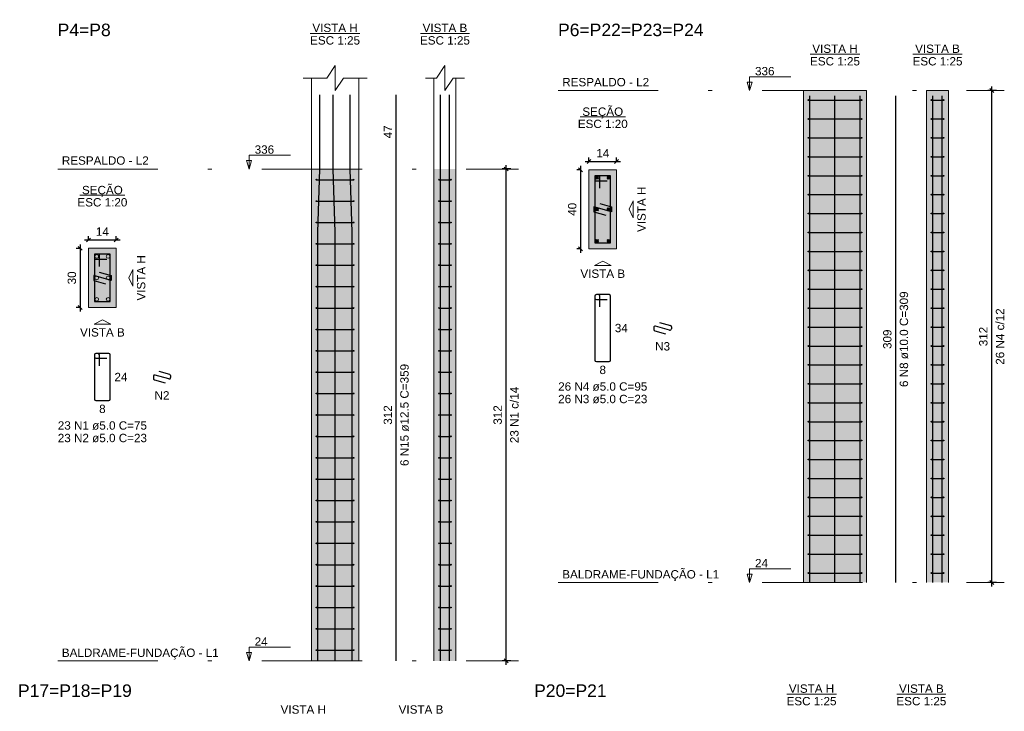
# Model space of a CAD drawing. Header units: millimetres. Extents: x 1434 to 2277, y -793 to -278.
# Tile 48 of 111: x 1543 to 1568, y -404 to -386. Entities that reach past the tile are written whole.
import ezdxf

# ---------------------------------------------------------------- set-up
doc = ezdxf.new("R2010")
doc.units = ezdxf.units.MM
doc.linetypes.add('DASHDOT', pattern=[25.4, 12.7, -6.35, 0, -6.35])
for name, color, linetype, lineweight in [('Descrição da armadura', 7, 'Continuous', 5), ('DT-Barras na forma', 1, 'Continuous', 30), ('DT-Barras no corte', 5, 'Continuous', 5), ('DT-Barras rebatidas', 1, 'Continuous', 30), ('DT-Cotas', 9, 'Continuous', 5), ('DT-Estribos na forma', 1, 'Continuous', 30), ('DT-Forma', 5, 'Continuous', 5), ('DT-Hachura seção pilares', 252, 'Continuous', 5), ('DT-Hachura vista pilares', 252, 'Continuous', 5), ('DT-Pontilhado', 9, 'DASHDOT', 5), ('DT-Textos', 7, 'Continuous', 5), ('DT-Título', 250, 'Continuous', 20), ('Textos armaduras', 7, 'Continuous', 5)]:
    doc.layers.add(name, color=color, linetype=linetype, lineweight=lineweight)
doc.styles.add('ARIAL', font='arial.ttf')
doc.styles.get("Standard").update_dxf_attribs({"font": 'arial.ttf'})
doc.dimstyles.new('UM_20.000000', dxfattribs={"dimtxt": 0.18, "dimasz": 0.1, "dimexe": 0.1, "dimexo": 0.2, "dimgap": 0, "dimtad": 1, "dimtih": 1, "dimtoh": 1, "dimdec": 1, "dimlfac": 20, "dimzin": 0, "dimdsep": 46, "dimtxsty": 'Standard', "dimcen": 0.09, "dimdle": 0.1, "dimadec": 1, "dimazin": 2, "dimtfac": 1, "dimtdec": 4, "dimtofl": 0, "dimtmove": 0, "dimatfit": 3, "dimfxl": 1, "dimtolj": 1, "dimarcsym": 0})
doc.dimstyles.new('UM_25.000000', dxfattribs={"dimtxt": 0.18, "dimasz": 0.1, "dimexe": 0.1, "dimexo": 0.2, "dimgap": 0, "dimtad": 1, "dimtih": 1, "dimtoh": 1, "dimdec": 1, "dimlfac": 25, "dimzin": 0, "dimdsep": 46, "dimtxsty": 'Standard', "dimcen": 0.09, "dimdle": 0.1, "dimadec": 1, "dimazin": 2, "dimtfac": 1, "dimtdec": 4, "dimtofl": 0, "dimtmove": 0, "dimatfit": 3, "dimfxl": 1, "dimtolj": 1, "dimarcsym": 0})

# ---------------------------------------------------------------- blocks, each defined once
blk = doc.blocks.new('_Oblique')
at = {"color": 0, "linetype": 'ByBlock', "lineweight": -2}
blk.add_line((-0.5, -0.5), (0.5, 0.5), dxfattribs=at)
blk = doc.blocks.new('*D253')
at = {"layer": 'DT-Cotas', "color": 0, "lineweight": -2, "transparency": 16777216}
for p, q in [((1544.845, -392.145), (1544.734, -392.145)), ((1544.834, -392.045), (1544.834, -393.745)), ((1544.845, -393.645), (1544.734, -393.645))]:
    blk.add_line(p, q, dxfattribs=at)
at = {"layer": 'DT-Cotas', "color": 0, "lineweight": -2, "transparency": 16777216, "xscale": 0.1, "yscale": 0.1, "zscale": 0.1}
for p, rotation in [((1544.834, -392.145), 90), ((1544.834, -393.645), 270)]:
    blk.add_blockref('_Oblique', p, dxfattribs=dict(at, rotation=rotation))
at = {"layer": 'DT-Cotas', "color": 7, "transparency": 16777216, "insert": (1544.622, -392.895), "char_height": 0.2118, "attachment_point": 5, "rotation": 90, "style": 'ARIAL'}
blk.add_mtext('\\A1;30', dxfattribs=at)
blk = doc.blocks.new('*D254')
at = {"layer": 'DT-Cotas', "color": 0, "lineweight": -2, "transparency": 16777216}
for p, q in [((1544.945, -391.933), (1545.845, -391.933)), ((1545.045, -391.945), (1545.045, -391.833)), ((1545.745, -391.945), (1545.745, -391.833))]:
    blk.add_line(p, q, dxfattribs=at)
at = {"layer": 'DT-Cotas', "color": 0, "lineweight": -2, "transparency": 16777216, "xscale": 0.1, "yscale": 0.1, "zscale": 0.1, "rotation": 180}
blk.add_blockref('_Oblique', (1545.045, -391.933), dxfattribs=at)
at = {"layer": 'DT-Cotas', "color": 0, "lineweight": -2, "transparency": 16777216, "xscale": 0.1, "yscale": 0.1, "zscale": 0.1}
blk.add_blockref('_Oblique', (1545.745, -391.933), dxfattribs=at)
at = {"layer": 'DT-Cotas', "color": 7, "transparency": 16777216, "insert": (1545.395, -391.721), "char_height": 0.2118, "attachment_point": 5, "rotation": 0.0057, "style": 'ARIAL'}
blk.add_mtext('\\A1;14', dxfattribs=at)
blk = doc.blocks.new('*D255')
at = {"layer": 'DT-Cotas', "color": 0, "lineweight": -2, "transparency": 16777216}
for p, q in [((1555.751, -390.132), (1555.533, -390.132)), ((1555.633, -402.712), (1555.633, -390.032)), ((1555.751, -402.612), (1555.533, -402.612))]:
    blk.add_line(p, q, dxfattribs=at)
at = {"layer": 'DT-Cotas', "color": 0, "lineweight": -2, "transparency": 16777216, "xscale": 0.1, "yscale": 0.1, "zscale": 0.1}
for p, rotation in [((1555.633, -390.132), 90), ((1555.633, -402.612), 270)]:
    blk.add_blockref('_Oblique', p, dxfattribs=dict(at, rotation=rotation))
blk = doc.blocks.new('*D256')
at = {"layer": 'DT-Cotas', "color": 0, "lineweight": -2, "transparency": 16777216}
for p, q in [((1555.751, -390.132), (1555.533, -390.132)), ((1555.633, -402.712), (1555.633, -390.032)), ((1555.751, -402.612), (1555.533, -402.612))]:
    blk.add_line(p, q, dxfattribs=at)
at = {"layer": 'DT-Cotas', "color": 0, "lineweight": -2, "transparency": 16777216, "xscale": 0.1, "yscale": 0.1, "zscale": 0.1}
for p, rotation in [((1555.633, -390.132), 90), ((1555.633, -402.612), 270)]:
    blk.add_blockref('_Oblique', p, dxfattribs=dict(at, rotation=rotation))
blk = doc.blocks.new('*D257')
at = {"layer": 'DT-Cotas', "color": 0, "lineweight": -2, "transparency": 16777216}
for p, q in [((1557.535, -390.155), (1557.423, -390.155)), ((1557.523, -390.055), (1557.523, -392.255)), ((1557.535, -392.155), (1557.423, -392.155))]:
    blk.add_line(p, q, dxfattribs=at)
at = {"layer": 'DT-Cotas', "color": 0, "lineweight": -2, "transparency": 16777216, "xscale": 0.1, "yscale": 0.1, "zscale": 0.1}
for p, rotation in [((1557.523, -390.155), 90), ((1557.523, -392.155), 270)]:
    blk.add_blockref('_Oblique', p, dxfattribs=dict(at, rotation=rotation))
at = {"layer": 'DT-Cotas', "color": 7, "transparency": 16777216, "insert": (1557.311, -391.155), "char_height": 0.2118, "attachment_point": 5, "rotation": 90, "style": 'ARIAL'}
blk.add_mtext('\\A1;40', dxfattribs=at)
blk = doc.blocks.new('*D258')
at = {"layer": 'DT-Cotas', "color": 0, "lineweight": -2, "transparency": 16777216}
for p, q in [((1557.635, -389.943), (1558.535, -389.943)), ((1557.735, -389.955), (1557.735, -389.843)), ((1558.435, -389.955), (1558.435, -389.843))]:
    blk.add_line(p, q, dxfattribs=at)
at = {"layer": 'DT-Cotas', "color": 0, "lineweight": -2, "transparency": 16777216, "xscale": 0.1, "yscale": 0.1, "zscale": 0.1, "rotation": 180}
blk.add_blockref('_Oblique', (1557.735, -389.943), dxfattribs=at)
at = {"layer": 'DT-Cotas', "color": 0, "lineweight": -2, "transparency": 16777216, "xscale": 0.1, "yscale": 0.1, "zscale": 0.1}
blk.add_blockref('_Oblique', (1558.435, -389.943), dxfattribs=at)
at = {"layer": 'DT-Cotas', "color": 7, "transparency": 16777216, "insert": (1558.085, -389.732), "char_height": 0.2118, "attachment_point": 5, "rotation": 0.0057, "style": 'ARIAL'}
blk.add_mtext('\\A1;14', dxfattribs=at)
blk = doc.blocks.new('*D259')
at = {"layer": 'DT-Cotas', "color": 0, "lineweight": -2, "transparency": 16777216}
for p, q in [((1568.067, -388.143), (1567.85, -388.143)), ((1567.95, -400.723), (1567.95, -388.043)), ((1568.067, -400.623), (1567.85, -400.623))]:
    blk.add_line(p, q, dxfattribs=at)
at = {"layer": 'DT-Cotas', "color": 0, "lineweight": -2, "transparency": 16777216, "xscale": 0.1, "yscale": 0.1, "zscale": 0.1}
for p, rotation in [((1567.95, -388.143), 90), ((1567.95, -400.623), 270)]:
    blk.add_blockref('_Oblique', p, dxfattribs=dict(at, rotation=rotation))
blk = doc.blocks.new('*D260')
at = {"layer": 'DT-Cotas', "color": 0, "lineweight": -2, "transparency": 16777216}
for p, q in [((1568.067, -388.143), (1567.85, -388.143)), ((1567.95, -400.723), (1567.95, -388.043)), ((1568.067, -400.623), (1567.85, -400.623))]:
    blk.add_line(p, q, dxfattribs=at)
at = {"layer": 'DT-Cotas', "color": 0, "lineweight": -2, "transparency": 16777216, "xscale": 0.1, "yscale": 0.1, "zscale": 0.1}
for p, rotation in [((1567.95, -388.143), 90), ((1567.95, -400.623), 270)]:
    blk.add_blockref('_Oblique', p, dxfattribs=dict(at, rotation=rotation))

msp = doc.modelspace()

# ---------------------------------------------------------------- hatches: boundary and pattern name
at = {"layer": 'DT-Hachura seção pilares', "linetype": 'Continuous'}
for points in [[(1557.7347, -392.1552), (1557.7347, -392.1552), (1558.4347, -392.1552), (1558.4347, -390.1552), (1557.7347, -390.1552), (1557.7347, -392.1552)], [(1545.0454, -393.6446), (1545.0454, -393.6446), (1545.7454, -393.6446), (1545.7454, -392.1446), (1545.0454, -392.1446), (1545.0454, -393.6446)]]:
    msp.add_hatch(color=256, dxfattribs=at).paths.add_polyline_path(points)
at = {"layer": 'DT-Hachura vista pilares', "linetype": 'Continuous'}
for points in [[(1563.1737, -400.6231), (1563.1737, -388.1431), (1564.7737, -388.1431), (1564.7737, -400.6231), (1563.1737, -400.6231)], [(1566.2935, -400.6231), (1566.2935, -388.1431), (1566.8535, -388.1431), (1566.8535, -400.6231), (1566.2935, -400.6231)], [(1550.6963, -402.6125), (1550.6963, -390.1325), (1551.8963, -390.1325), (1551.8963, -402.6125), (1550.6963, -402.6125)], [(1553.8025, -402.6125), (1553.8025, -390.1325), (1554.3625, -390.1325), (1554.3625, -402.6125), (1553.8025, -402.6125)]]:
    msp.add_hatch(color=256, dxfattribs=at).paths.add_polyline_path(points)

# ---------------------------------------------------------------- linework, layer by layer
at = {"layer": 'DT-Barras na forma'}
for points in [[(1550.8613, -402.6125), (1550.8613, -391.7325), (1550.9113, -390.1325), (1550.9113, -388.249)], [(1551.2963, -402.6125), (1551.2963, -391.7325), (1551.2463, -390.1325), (1551.2463, -388.249)], [(1551.7313, -402.6125), (1551.7313, -391.7325), (1551.6813, -390.1325), (1551.6813, -388.249)], [(1553.9675, -402.6125), (1553.9675, -391.7325), (1553.9675, -390.1325), (1553.9675, -388.249)], [(1554.1975, -402.6125), (1554.1975, -391.7325), (1554.1975, -390.1325), (1554.1975, -388.249)], [(1563.3337, -400.6231), (1563.3337, -388.2791)], [(1563.9737, -400.6231), (1563.9737, -388.2791)], [(1564.6137, -400.6231), (1564.6137, -388.2791)], [(1566.4535, -400.6231), (1566.4535, -388.2791)], [(1566.6935, -400.6231), (1566.6935, -388.2791)], [(1558.0097, -390.6177), (1558.0097, -390.3052), (1557.8847, -390.3052), (1557.8847, -392.0052), (1558.2847, -392.0052), (1558.2847, -390.3052), (1557.8847, -390.3052), (1557.8847, -390.4302), (1558.1972, -390.4302)], [(1558.0086, -391.0091), (1558.3097, -391.0927), (1558.3097, -391.2177), (1557.8597, -391.0927), (1557.8597, -391.2177), (1558.1608, -391.3014)], [(1545.3204, -392.6071), (1545.3204, -392.2946), (1545.1954, -392.2946), (1545.1954, -393.4946), (1545.5954, -393.4946), (1545.5954, -392.2946), (1545.1954, -392.2946), (1545.1954, -392.4196), (1545.5079, -392.4196)], [(1545.3137, -392.7462), (1545.6142, -392.8321), (1545.6142, -392.9571), (1545.1767, -392.8321), (1545.1767, -392.9571), (1545.4772, -393.0429)]]:
    msp.add_lwpolyline(points, dxfattribs=at)
at = {"layer": 'DT-Barras no corte'}
for p, q in [((1557.8972, -390.3927), (1557.9722, -390.3177)), ((1557.8972, -390.3177), (1557.9722, -390.3927)), ((1558.1972, -390.3927), (1558.2722, -390.3177)), ((1558.1972, -390.3177), (1558.2722, -390.3927)), ((1557.8972, -391.1927), (1557.9722, -391.1177)), ((1557.8972, -391.1177), (1557.9722, -391.1927)), ((1558.1972, -391.1927), (1558.2722, -391.1177)), ((1558.1972, -391.1177), (1558.2722, -391.1927)), ((1557.8972, -391.9927), (1557.9722, -391.9177)), ((1557.8972, -391.9177), (1557.9722, -391.9927)), ((1558.1972, -391.9927), (1558.2722, -391.9177)), ((1558.1972, -391.9177), (1558.2722, -391.9927))]:
    msp.add_line(p, q, dxfattribs=at)
for centre, radius in [((1557.9347, -390.3552), 0.0375), ((1558.2347, -390.3552), 0.0375), ((1557.9347, -391.1552), 0.0375), ((1558.2347, -391.1552), 0.0375), ((1557.9347, -391.9552), 0.0375), ((1558.2347, -391.9552), 0.0375), ((1545.2517, -392.3508), 0.0469), ((1545.5392, -392.3508), 0.0469), ((1545.2517, -392.8946), 0.0469), ((1545.5392, -392.8946), 0.0469), ((1545.2517, -393.4383), 0.0469), ((1545.5392, -393.4383), 0.0469)]:
    msp.add_circle(centre, radius, dxfattribs=at)
at = {"layer": 'DT-Barras rebatidas'}
for p, q in [((1552.8494, -390.1325), (1552.8494, -388.249)), ((1565.515, -400.6231), (1565.515, -388.2791)), ((1552.8494, -402.6125), (1552.8494, -390.1325)), ((1557.8847, -393.3576), (1557.8847, -394.9826)), ((1557.8847, -393.3576), (1557.8847, -393.4076)), ((1557.9722, -393.3201), (1557.9222, -393.3201)), ((1558.2472, -393.3201), (1557.9222, -393.3201)), ((1557.9222, -393.4451), (1558.1972, -393.4451)), ((1558.0097, -393.6326), (1558.0097, -393.3576)), ((1558.2847, -394.9826), (1558.2847, -393.3576)), ((1559.3772, -394.157), (1559.3772, -394.2041)), ((1559.4047, -394.2403), (1559.6783, -394.3163)), ((1559.7797, -394.2194), (1559.4247, -394.1208)), ((1559.5261, -394.024), (1559.7997, -394.1)), ((1559.8272, -394.1361), (1559.8272, -394.1833)), ((1545.1954, -394.847), (1545.1954, -395.972)), ((1545.1954, -394.847), (1545.1954, -394.897)), ((1545.2829, -394.8095), (1545.2329, -394.8095)), ((1545.5579, -394.8095), (1545.2329, -394.8095)), ((1545.2329, -394.9345), (1545.5079, -394.9345)), ((1545.3204, -395.122), (1545.3204, -394.847)), ((1545.5954, -395.972), (1545.5954, -394.847)), ((1557.9222, -395.0201), (1558.2472, -395.0201)), ((1546.688, -395.3967), (1546.688, -395.4437)), ((1546.7152, -395.4797), (1546.9884, -395.5578)), ((1547.0777, -395.4583), (1546.7358, -395.3606)), ((1546.825, -395.2611), (1547.0983, -395.3392)), ((1547.1255, -395.3752), (1547.1255, -395.4222)), ((1545.2329, -396.0095), (1545.5579, -396.0095))]:
    msp.add_line(p, q, dxfattribs=at)
for centre, start, end in [((1557.9222, -393.3576), 90, 180), ((1557.9222, -393.3576), 90, 180), ((1557.9222, -393.4076), 180, 270), ((1557.9722, -393.3576), 0, 90), ((1558.2472, -393.3576), 0, 90), ((1559.4147, -394.157), 74.47589, 180), ((1559.4147, -394.2041), 180, 254.47589), ((1559.7897, -394.1833), 254.47589, 0), ((1559.7897, -394.1361), 0, 74.47589), ((1545.2329, -394.847), 90, 180), ((1545.2329, -394.847), 90, 180), ((1545.2329, -394.897), 180, 270), ((1545.2829, -394.847), 0, 90), ((1545.5579, -394.847), 0, 90), ((1557.9222, -394.9826), 180, 270), ((1558.2472, -394.9826), 270, 0), ((1546.7255, -395.3967), 74.0546, 180), ((1546.7255, -395.4437), 180, 254.0546), ((1547.088, -395.4222), 254.0546, 0), ((1547.088, -395.3752), 0, 74.0546), ((1545.2329, -395.972), 180, 270), ((1545.5579, -395.972), 270, 0)]:
    msp.add_arc(centre, 0.0375, start, end, dxfattribs=at)
at = {"layer": 'DT-Estribos na forma'}
for p, q in [((1563.3037, -388.3831), (1564.6437, -388.3831)), ((1566.4235, -388.3831), (1566.7235, -388.3831)), ((1563.3037, -388.8631), (1564.6437, -388.8631)), ((1566.4235, -388.8631), (1566.7235, -388.8631)), ((1563.3037, -389.3431), (1564.6437, -389.3431)), ((1566.4235, -389.3431), (1566.7235, -389.3431)), ((1563.3037, -389.8231), (1564.6437, -389.8231)), ((1566.4235, -389.8231), (1566.7235, -389.8231)), ((1550.8263, -390.4038), (1551.7663, -390.4038)), ((1553.9325, -390.4038), (1554.2325, -390.4038)), ((1563.3037, -390.3031), (1564.6437, -390.3031)), ((1566.4235, -390.3031), (1566.7235, -390.3031)), ((1550.8263, -390.9464), (1551.7663, -390.9464)), ((1553.9325, -390.9464), (1554.2325, -390.9464)), ((1563.3037, -390.7831), (1564.6437, -390.7831)), ((1566.4235, -390.7831), (1566.7235, -390.7831)), ((1563.3037, -391.2631), (1564.6437, -391.2631)), ((1566.4235, -391.2631), (1566.7235, -391.2631)), ((1550.8263, -391.489), (1551.7663, -391.489)), ((1553.9325, -391.489), (1554.2325, -391.489)), ((1563.3037, -391.7431), (1564.6437, -391.7431)), ((1566.4235, -391.7431), (1566.7235, -391.7431)), ((1550.8263, -392.0316), (1551.7663, -392.0316)), ((1553.9325, -392.0316), (1554.2325, -392.0316)), ((1563.3037, -392.2231), (1564.6437, -392.2231)), ((1566.4235, -392.2231), (1566.7235, -392.2231)), ((1550.8263, -392.5742), (1551.7663, -392.5742)), ((1553.9325, -392.5742), (1554.2325, -392.5742)), ((1563.3037, -392.7031), (1564.6437, -392.7031)), ((1566.4235, -392.7031), (1566.7235, -392.7031)), ((1550.8263, -393.1168), (1551.7663, -393.1168)), ((1553.9325, -393.1168), (1554.2325, -393.1168)), ((1563.3037, -393.1831), (1564.6437, -393.1831)), ((1566.4235, -393.1831), (1566.7235, -393.1831)), ((1550.8263, -393.6594), (1551.7663, -393.6594)), ((1553.9325, -393.6594), (1554.2325, -393.6594)), ((1563.3037, -393.6631), (1564.6437, -393.6631)), ((1566.4235, -393.6631), (1566.7235, -393.6631)), ((1550.8263, -394.202), (1551.7663, -394.202)), ((1553.9325, -394.202), (1554.2325, -394.202)), ((1563.3037, -394.1431), (1564.6437, -394.1431)), ((1566.4235, -394.1431), (1566.7235, -394.1431)), ((1550.8263, -394.7446), (1551.7663, -394.7446)), ((1553.9325, -394.7446), (1554.2325, -394.7446)), ((1563.3037, -394.6231), (1564.6437, -394.6231)), ((1566.4235, -394.6231), (1566.7235, -394.6231)), ((1563.3037, -395.1031), (1564.6437, -395.1031)), ((1566.4235, -395.1031), (1566.7235, -395.1031)), ((1550.8263, -395.2872), (1551.7663, -395.2872)), ((1553.9325, -395.2872), (1554.2325, -395.2872)), ((1563.3037, -395.5831), (1564.6437, -395.5831)), ((1566.4235, -395.5831), (1566.7235, -395.5831)), ((1550.8263, -395.8298), (1551.7663, -395.8298)), ((1553.9325, -395.8298), (1554.2325, -395.8298)), ((1563.3037, -396.0631), (1564.6437, -396.0631)), ((1566.4235, -396.0631), (1566.7235, -396.0631)), ((1550.8263, -396.3725), (1551.7663, -396.3725)), ((1553.9325, -396.3725), (1554.2325, -396.3725)), ((1563.3037, -396.5431), (1564.6437, -396.5431)), ((1566.4235, -396.5431), (1566.7235, -396.5431)), ((1550.8263, -396.9151), (1551.7663, -396.9151)), ((1553.9325, -396.9151), (1554.2325, -396.9151)), ((1563.3037, -397.0231), (1564.6437, -397.0231)), ((1566.4235, -397.0231), (1566.7235, -397.0231)), ((1550.8263, -397.4577), (1551.7663, -397.4577)), ((1553.9325, -397.4577), (1554.2325, -397.4577)), ((1563.3037, -397.5031), (1564.6437, -397.5031)), ((1566.4235, -397.5031), (1566.7235, -397.5031)), ((1550.8263, -398.0003), (1551.7663, -398.0003)), ((1553.9325, -398.0003), (1554.2325, -398.0003)), ((1563.3037, -397.9831), (1564.6437, -397.9831)), ((1566.4235, -397.9831), (1566.7235, -397.9831)), ((1563.3037, -398.4631), (1564.6437, -398.4631)), ((1566.4235, -398.4631), (1566.7235, -398.4631)), ((1550.8263, -398.5429), (1551.7663, -398.5429)), ((1553.9325, -398.5429), (1554.2325, -398.5429)), ((1563.3037, -398.9431), (1564.6437, -398.9431)), ((1566.4235, -398.9431), (1566.7235, -398.9431)), ((1550.8263, -399.0855), (1551.7663, -399.0855)), ((1553.9325, -399.0855), (1554.2325, -399.0855)), ((1563.3037, -399.4231), (1564.6437, -399.4231)), ((1566.4235, -399.4231), (1566.7235, -399.4231)), ((1550.8263, -399.6281), (1551.7663, -399.6281)), ((1553.9325, -399.6281), (1554.2325, -399.6281)), ((1563.3037, -399.9031), (1564.6437, -399.9031)), ((1566.4235, -399.9031), (1566.7235, -399.9031)), ((1550.8263, -400.1707), (1551.7663, -400.1707)), ((1553.9325, -400.1707), (1554.2325, -400.1707)), ((1563.3037, -400.3831), (1564.6437, -400.3831)), ((1566.4235, -400.3831), (1566.7235, -400.3831)), ((1550.8263, -400.7133), (1551.7663, -400.7133)), ((1553.9325, -400.7133), (1554.2325, -400.7133)), ((1550.8263, -401.2559), (1551.7663, -401.2559)), ((1553.9325, -401.2559), (1554.2325, -401.2559)), ((1550.8263, -401.7985), (1551.7663, -401.7985)), ((1553.9325, -401.7985), (1554.2325, -401.7985)), ((1550.8263, -402.3411), (1551.7663, -402.3411)), ((1553.9325, -402.3411), (1554.2325, -402.3411))]:
    msp.add_line(p, q, dxfattribs=at)
for centre in [(1563.3037, -388.3831), (1564.6437, -388.3831), (1566.4235, -388.3831), (1566.7235, -388.3831), (1563.3037, -388.8631), (1564.6437, -388.8631), (1566.4235, -388.8631), (1566.7235, -388.8631), (1563.3037, -389.3431), (1564.6437, -389.3431), (1566.4235, -389.3431), (1566.7235, -389.3431), (1563.3037, -389.8231), (1564.6437, -389.8231), (1566.4235, -389.8231), (1566.7235, -389.8231), (1550.8263, -390.4038), (1551.7663, -390.4038), (1553.9325, -390.4038), (1554.2325, -390.4038), (1563.3037, -390.3031), (1564.6437, -390.3031), (1566.4235, -390.3031), (1566.7235, -390.3031), (1550.8263, -390.9464), (1551.7663, -390.9464), (1553.9325, -390.9464), (1554.2325, -390.9464), (1563.3037, -390.7831), (1564.6437, -390.7831), (1566.4235, -390.7831), (1566.7235, -390.7831), (1563.3037, -391.2631), (1564.6437, -391.2631), (1566.4235, -391.2631), (1566.7235, -391.2631), (1550.8263, -391.489), (1551.7663, -391.489), (1553.9325, -391.489), (1554.2325, -391.489), (1563.3037, -391.7431), (1564.6437, -391.7431), (1566.4235, -391.7431), (1566.7235, -391.7431), (1550.8263, -392.0316), (1551.7663, -392.0316), (1553.9325, -392.0316), (1554.2325, -392.0316), (1563.3037, -392.2231), (1564.6437, -392.2231), (1566.4235, -392.2231), (1566.7235, -392.2231), (1550.8263, -392.5742), (1551.7663, -392.5742), (1553.9325, -392.5742), (1554.2325, -392.5742), (1563.3037, -392.7031), (1564.6437, -392.7031), (1566.4235, -392.7031), (1566.7235, -392.7031), (1550.8263, -393.1168), (1551.7663, -393.1168), (1553.9325, -393.1168), (1554.2325, -393.1168), (1563.3037, -393.1831), (1564.6437, -393.1831), (1566.4235, -393.1831), (1566.7235, -393.1831), (1550.8263, -393.6594), (1551.7663, -393.6594), (1553.9325, -393.6594), (1554.2325, -393.6594), (1563.3037, -393.6631), (1564.6437, -393.6631), (1566.4235, -393.6631), (1566.7235, -393.6631), (1550.8263, -394.202), (1551.7663, -394.202), (1553.9325, -394.202), (1554.2325, -394.202), (1563.3037, -394.1431), (1564.6437, -394.1431), (1566.4235, -394.1431), (1566.7235, -394.1431), (1550.8263, -394.7446), (1551.7663, -394.7446), (1553.9325, -394.7446), (1554.2325, -394.7446), (1563.3037, -394.6231), (1564.6437, -394.6231), (1566.4235, -394.6231), (1566.7235, -394.6231), (1563.3037, -395.1031), (1564.6437, -395.1031), (1566.4235, -395.1031), (1566.7235, -395.1031), (1550.8263, -395.2872), (1551.7663, -395.2872), (1553.9325, -395.2872), (1554.2325, -395.2872), (1563.3037, -395.5831), (1564.6437, -395.5831), (1566.4235, -395.5831), (1566.7235, -395.5831), (1550.8263, -395.8298), (1551.7663, -395.8298), (1553.9325, -395.8298), (1554.2325, -395.8298), (1563.3037, -396.0631), (1564.6437, -396.0631), (1566.4235, -396.0631), (1566.7235, -396.0631), (1550.8263, -396.3725), (1551.7663, -396.3725), (1553.9325, -396.3725), (1554.2325, -396.3725), (1563.3037, -396.5431), (1564.6437, -396.5431), (1566.4235, -396.5431), (1566.7235, -396.5431), (1550.8263, -396.9151), (1551.7663, -396.9151), (1553.9325, -396.9151), (1554.2325, -396.9151), (1563.3037, -397.0231), (1564.6437, -397.0231), (1566.4235, -397.0231), (1566.7235, -397.0231), (1550.8263, -397.4577), (1551.7663, -397.4577), (1553.9325, -397.4577), (1554.2325, -397.4577), (1563.3037, -397.5031), (1564.6437, -397.5031), (1566.4235, -397.5031), (1566.7235, -397.5031), (1550.8263, -398.0003), (1551.7663, -398.0003), (1553.9325, -398.0003), (1554.2325, -398.0003), (1563.3037, -397.9831), (1564.6437, -397.9831), (1566.4235, -397.9831), (1566.7235, -397.9831), (1563.3037, -398.4631), (1564.6437, -398.4631), (1566.4235, -398.4631), (1566.7235, -398.4631), (1550.8263, -398.5429), (1551.7663, -398.5429), (1553.9325, -398.5429), (1554.2325, -398.5429), (1563.3037, -398.9431), (1564.6437, -398.9431), (1566.4235, -398.9431), (1566.7235, -398.9431), (1550.8263, -399.0855), (1551.7663, -399.0855), (1553.9325, -399.0855), (1554.2325, -399.0855), (1563.3037, -399.4231), (1564.6437, -399.4231), (1566.4235, -399.4231), (1566.7235, -399.4231), (1550.8263, -399.6281), (1551.7663, -399.6281), (1553.9325, -399.6281), (1554.2325, -399.6281), (1563.3037, -399.9031), (1564.6437, -399.9031), (1566.4235, -399.9031), (1566.7235, -399.9031), (1550.8263, -400.1707), (1551.7663, -400.1707), (1553.9325, -400.1707), (1554.2325, -400.1707), (1563.3037, -400.3831), (1564.6437, -400.3831), (1566.4235, -400.3831), (1566.7235, -400.3831), (1550.8263, -400.7133), (1551.7663, -400.7133), (1553.9325, -400.7133), (1554.2325, -400.7133), (1550.8263, -401.2559), (1551.7663, -401.2559), (1553.9325, -401.2559), (1554.2325, -401.2559), (1550.8263, -401.7985), (1551.7663, -401.7985), (1553.9325, -401.7985), (1554.2325, -401.7985), (1550.8263, -402.3411), (1551.7663, -402.3411), (1553.9325, -402.3411), (1554.2325, -402.3411)]:
    msp.add_circle(centre, 0.01, dxfattribs=at)
at = {"layer": 'DT-Forma'}
for p, q in [((1550.6963, -390.1325), (1550.6963, -387.8254)), ((1551.8963, -390.1325), (1551.8963, -387.8254)), ((1553.8025, -390.1325), (1553.8025, -387.8254)), ((1554.3625, -390.1325), (1554.3625, -387.8254)), ((1563.1737, -388.1431), (1564.7737, -388.1431)), ((1563.1737, -400.6231), (1563.1737, -388.1431)), ((1564.7737, -400.6231), (1564.7737, -388.1431)), ((1566.2935, -388.1431), (1566.8535, -388.1431)), ((1566.2935, -400.6231), (1566.2935, -388.1431)), ((1566.8535, -400.6231), (1566.8535, -388.1431)), ((1550.6963, -402.6125), (1550.6963, -390.1325)), ((1551.8963, -402.6125), (1551.8963, -390.1325)), ((1553.8025, -402.6125), (1553.8025, -390.1325)), ((1554.3625, -402.6125), (1554.3625, -390.1325))]:
    msp.add_line(p, q, dxfattribs=at)
for points in [[(1550.4845, -387.8254), (1551.0845, -387.8254), (1551.2963, -387.5077), (1551.2963, -388.1431), (1551.5081, -387.8254), (1552.1081, -387.8254)], [(1553.5907, -387.8254), (1553.8707, -387.8254), (1554.0825, -387.5077), (1554.0825, -388.1431), (1554.2943, -387.8254), (1554.5743, -387.8254)]]:
    msp.add_lwpolyline(points, dxfattribs=at)
for points in [[(1557.7347, -392.1552), (1558.4347, -392.1552), (1558.4347, -390.1552), (1557.7347, -390.1552), (1557.7347, -392.1552)], [(1545.0454, -393.6446), (1545.7454, -393.6446), (1545.7454, -392.1446), (1545.0454, -392.1446), (1545.0454, -393.6446)]]:
    msp.add_lwpolyline(points, close=True, dxfattribs=at)
at = {"layer": 'DT-Pontilhado', "ltscale": 0.2}
for p, q in [((1556.951, -388.1431), (1568.2673, -388.1431)), ((1544.2617, -390.1325), (1555.951, -390.1325)), ((1556.951, -400.6231), (1568.2673, -400.6231)), ((1544.2617, -402.6125), (1555.951, -402.6125))]:
    msp.add_line(p, q, dxfattribs=at)
at = {"layer": 'DT-Textos'}
for p, q in [((1550.6664, -386.6923), (1551.9261, -386.6923)), ((1553.4608, -386.6923), (1554.7042, -386.6923)), ((1563.3439, -387.2218), (1564.6036, -387.2218)), ((1565.9518, -387.2218), (1567.1951, -387.2218)), ((1557.5125, -388.8103), (1558.6569, -388.8103)), ((1544.8232, -390.7996), (1545.9676, -390.7996)), ((1562.7485, -403.456), (1564.0082, -403.456)), ((1565.5428, -403.456), (1566.7862, -403.456))]:
    msp.add_line(p, q, dxfattribs=at)
for points in [[(1561.806, -388.1431), (1561.8696, -387.9313), (1561.7425, -387.9313), (1561.806, -388.1431), (1561.806, -387.7931), (1562.856, -387.7931)], [(1549.1168, -390.1325), (1549.1803, -389.9207), (1549.0532, -389.9207), (1549.1168, -390.1325), (1549.1168, -389.7825), (1550.1668, -389.7825)], [(1561.806, -400.6231), (1561.8696, -400.4113), (1561.7425, -400.4113), (1561.806, -400.6231), (1561.806, -400.2731), (1562.856, -400.2731)], [(1549.1168, -402.6125), (1549.1803, -402.4007), (1549.0532, -402.4007), (1549.1168, -402.6125), (1549.1168, -402.2625), (1550.1668, -402.2625)]]:
    msp.add_lwpolyline(points, dxfattribs=at)
for points in [[(1558.8583, -391.1552), (1558.8583, -391.367), (1558.7524, -391.1552), (1558.8583, -390.9434), (1558.8583, -391.1552)], [(1558.0847, -392.5788), (1557.8729, -392.5788), (1558.0847, -392.4729), (1558.2965, -392.5788), (1558.0847, -392.5788)], [(1546.169, -392.8946), (1546.169, -393.1064), (1546.0631, -392.8946), (1546.169, -392.6828), (1546.169, -392.8946)], [(1545.3954, -394.0682), (1545.1836, -394.0682), (1545.3954, -393.9623), (1545.6072, -394.0682), (1545.3954, -394.0682)]]:
    msp.add_lwpolyline(points, close=True, dxfattribs=at)

# ---------------------------------------------------------------- texts
at = {"layer": 'Descrição da armadura', "linetype": 'Continuous', "char_height": 0.2118, "attachment_point": 8, "rotation": 90, "line_spacing_factor": 0.798, "style": 'ARIAL'}
for s, insert, width in [('6 N8 ø10.0 C=309', (1565.8327, -394.4511), 4.8647), ('6 N15 ø12.5 C=359', (1553.1671, -396.3725), 5.194653)]:
    msp.add_mtext(s, dxfattribs=dict(at, insert=insert, width=width))
at = {"layer": 'Descrição da armadura', "color": 7, "linetype": 'Continuous', "char_height": 0.2118, "width": 2.869342, "attachment_point": 8, "rotation": 90, "line_spacing_factor": 0.798, "style": 'ARIAL'}
for s, insert in [('26 N4 c/12', (1568.2673, -394.3831)), ('23 N1 c/14', (1555.951, -396.3725))]:
    msp.add_mtext(s, dxfattribs=dict(at, insert=insert))
at = {"layer": 'Descrição da armadura', "linetype": 'Continuous', "char_height": 0.2118, "attachment_point": 8, "line_spacing_factor": 0.798, "style": 'ARIAL'}
for s, insert, width in [('N3', (1559.6022, -394.7399), 0.758398), ('26 N4 ø5.0 C=95', (1558.0847, -395.7614), 4.534748), ('N2', (1546.9067, -395.9814), 0.758398), ('26 N3 ø5.0 C=23', (1558.0847, -396.0791), 3.871184), ('23 N1 ø5.0 C=75', (1545.3954, -396.7508), 4.534748), ('23 N2 ø5.0 C=23', (1545.3954, -397.0685), 3.871184)]:
    msp.add_mtext(s, dxfattribs=dict(at, insert=insert, width=width))
at = {"layer": 'DT-Cotas', "color": 7, "linetype": 'Continuous', "char_height": 0.2118, "width": 0.989858, "attachment_point": 8, "rotation": 90, "line_spacing_factor": 0.798, "style": 'ARIAL'}
for insert in [(1567.8437, -394.3831), (1555.5274, -396.3725)]:
    msp.add_mtext('312', dxfattribs=dict(at, insert=insert))
at = {"layer": 'DT-Textos', "linetype": 'Continuous', "char_height": 0.2118, "line_spacing_factor": 0.798, "style": 'ARIAL'}
for s, insert, width, attachment_point in [('VISTA H', (1551.2963, -386.6605), 1.969966, 8), ('VISTA B', (1554.0825, -386.6605), 1.942022, 8), ('ESC 1:25', (1551.2963, -386.9782), 2.167804, 8), ('ESC 1:25', (1554.0825, -386.9782), 2.167804, 8), ('VISTA H', (1563.9737, -387.19), 1.969966, 8), ('VISTA B', (1566.5735, -387.19), 1.942022, 8), ('ESC 1:25', (1563.9737, -387.5077), 2.167804, 8), ('ESC 1:25', (1566.5735, -387.5077), 2.167804, 8), ('RESPALDO - L2', (1557.0569, -388.0372), 3.771771, 7), ('SEÇÃO', (1558.0842, -388.8487), 1.773118, 8), ('ESC 1:20', (1558.0847, -389.0962), 2.167804, 8), ('RESPALDO - L2', (1544.3676, -390.0266), 3.771771, 7), ('SEÇÃO', (1545.3952, -390.8377), 1.773118, 8), ('ESC 1:20', (1545.3954, -391.0856), 2.167804, 8), ('VISTA B', (1558.0847, -392.8965), 1.942022, 8), ('VISTA B', (1545.3954, -394.3859), 1.942022, 8), ('BALDRAME-FUNDAÇÃO - L1', (1557.0572, -400.5867), 6.810307, 7), ('BALDRAME-FUNDAÇÃO - L1', (1544.3672, -402.5767), 6.810307, 7), ('VISTA H', (1563.3783, -403.4243), 1.969966, 8), ('VISTA B', (1566.1645, -403.4243), 1.942022, 8), ('ESC 1:25', (1563.3783, -403.742), 2.167804, 8), ('ESC 1:25', (1566.1645, -403.742), 2.167804, 8), ('VISTA H', (1550.4891, -403.9538), 1.969966, 8), ('VISTA B', (1553.4753, -403.9538), 1.942022, 8)]:
    msp.add_mtext(s, dxfattribs=dict(at, insert=insert, width=width, attachment_point=attachment_point))
at = {"layer": 'DT-Textos', "char_height": 0.2118, "attachment_point": 7, "line_spacing_factor": 0.798, "style": 'ARIAL'}
for s, insert, width in [('336', (1561.946, -387.7581), 0.845013), ('336', (1549.2568, -389.7475), 0.845013), ('24', (1561.946, -400.2381), 0.563342), ('24', (1549.2568, -402.2275), 0.563342)]:
    msp.add_mtext(s, dxfattribs=dict(at, insert=insert, width=width))
at = {"layer": 'DT-Textos', "linetype": 'Continuous', "char_height": 0.2118, "width": 1.969966, "attachment_point": 8, "rotation": 90, "line_spacing_factor": 0.798, "style": 'ARIAL'}
for insert in [(1559.176, -391.1552), (1546.4867, -392.8946)]:
    msp.add_mtext('VISTA H', dxfattribs=dict(at, insert=insert))
at = {"layer": 'DT-Título', "linetype": 'Continuous', "char_height": 0.3177, "attachment_point": 7, "line_spacing_factor": 0.798, "style": 'ARIAL'}
for s, insert, width in [('P4=P8', (1544.2617, -386.7664), 3.069448), ('P6=P22=P23=P24', (1556.951, -386.7664), 8.420457), ('P17=P18=P19', (1543.2545, -403.5302), 6.589966), ('P20=P21', (1556.3438, -403.5302), 4.196132)]:
    msp.add_mtext(s, dxfattribs=dict(at, insert=insert, width=width))
at = {"layer": 'Textos armaduras', "linetype": 'Continuous', "char_height": 0.2118, "attachment_point": 7, "rotation": 90, "line_spacing_factor": 0.798, "style": 'ARIAL'}
for s, insert, width in [('47', (1552.7435, -389.3557), 0.659905), ('309', (1565.4091, -394.6986), 0.989858), ('312', (1552.7435, -396.6199), 0.989858)]:
    msp.add_mtext(s, dxfattribs=dict(at, insert=insert, width=width))
at = {"layer": 'Textos armaduras', "linetype": 'Continuous', "char_height": 0.2118, "attachment_point": 7, "line_spacing_factor": 0.798, "style": 'ARIAL'}
for s, insert, width in [('34', (1558.3906, -394.276), 0.659905), ('24', (1545.7013, -395.5154), 0.659905), ('8', (1558.0022, -395.3378), 0.329953), ('8', (1545.3129, -396.3272), 0.329953)]:
    msp.add_mtext(s, dxfattribs=dict(at, insert=insert, width=width))

# ---------------------------------------------------------------- dimensions: what is measured, and where the dimension line sits
at = {"layer": 'DT-Cotas'}
for base, p1, p2, override, picture, middle in [((1567.9496, -388.1431), (1568.2673, -400.6231), (1568.2673, -388.1431), {"dimtxt": 0.2118, "dimasz": 0.1, "dimexe": 0.1, "dimexo": 0.2, "dimtad": 1, "dimtih": 0, "dimtoh": 0, "dimdec": 1, "dimlfac": 25, "dimzin": 8, "dimtxsty": 'ARIAL', "dimblk": 'Oblique', "dimblk1": 'Oblique', "dimblk2": 'Oblique', "dimsah": 1, "dimdle": 0.1, "dimse1": 0, "dimse2": 0, "dimclrt": 7, "dimadec": 1, "dimazin": 3, "dimtmove": 2, "dimldrblk": 'Oblique'}, '*D259', (1567.7378, -394.3831)), ((1567.9496, -388.1431), (1568.2673, -400.6231), (1568.2673, -388.1431), {"dimtxt": 0.2118, "dimasz": 0.1, "dimexe": 0.1, "dimexo": 0.2, "dimtad": 1, "dimtih": 0, "dimtoh": 0, "dimdec": 1, "dimlfac": 25, "dimzin": 8, "dimtxsty": 'ARIAL', "dimblk": 'Oblique', "dimblk1": 'Oblique', "dimblk2": 'Oblique', "dimsah": 1, "dimdle": 0.1, "dimse1": 0, "dimse2": 0, "dimclrt": 256, "dimadec": 1, "dimazin": 3, "dimtmove": 2, "dimldrblk": 'Oblique'}, '*D260', (1567.7378, -394.3831)), ((1555.6333, -390.1325), (1555.951, -402.6125), (1555.951, -390.1325), {"dimtxt": 0.2118, "dimasz": 0.1, "dimexe": 0.1, "dimexo": 0.2, "dimtad": 1, "dimtih": 0, "dimtoh": 0, "dimdec": 1, "dimlfac": 25, "dimzin": 8, "dimtxsty": 'ARIAL', "dimblk": 'Oblique', "dimblk1": 'Oblique', "dimblk2": 'Oblique', "dimsah": 1, "dimdle": 0.1, "dimse1": 0, "dimse2": 0, "dimclrt": 7, "dimadec": 1, "dimazin": 3, "dimtmove": 2, "dimldrblk": 'Oblique'}, '*D255', (1555.4215, -396.3725)), ((1555.6333, -390.1325), (1555.951, -402.6125), (1555.951, -390.1325), {"dimtxt": 0.2118, "dimasz": 0.1, "dimexe": 0.1, "dimexo": 0.2, "dimtad": 1, "dimtih": 0, "dimtoh": 0, "dimdec": 1, "dimlfac": 25, "dimzin": 8, "dimtxsty": 'ARIAL', "dimblk": 'Oblique', "dimblk1": 'Oblique', "dimblk2": 'Oblique', "dimsah": 1, "dimdle": 0.1, "dimse1": 0, "dimse2": 0, "dimclrt": 256, "dimadec": 1, "dimazin": 3, "dimtmove": 2, "dimldrblk": 'Oblique'}, '*D256', (1555.4215, -396.3725))]:
    dim = msp.add_linear_dim(base=base, p1=p1, p2=p2, angle=90, text=' ', dimstyle='UM_25.000000', override=override, dxfattribs=at)
    dim.commit()
    dim.dimension.update_dxf_attribs({"geometry": picture, "text_midpoint": middle, "dimtype": 160, "text_rotation": 90})
for base, p1, p2, picture, middle in [((1558.4347, -389.9434), (1557.7347, -390.1552), (1558.4347, -390.1552), '*D258', (1558.0847, -389.7316)), ((1545.7454, -391.9328), (1545.0454, -392.1446), (1545.7454, -392.1446), '*D254', (1545.3954, -391.721))]:
    dim = msp.add_linear_dim(base=base, p1=p1, p2=p2, dimstyle='UM_20.000000', override={"dimtxt": 0.2118, "dimasz": 0.1, "dimexe": 0.1, "dimexo": 0.2, "dimtad": 1, "dimtih": 0, "dimtoh": 0, "dimdec": 1, "dimlfac": 20, "dimzin": 8, "dimtxsty": 'ARIAL', "dimblk": 'Oblique', "dimblk1": 'Oblique', "dimblk2": 'Oblique', "dimsah": 1, "dimdle": 0.1, "dimse1": 0, "dimse2": 0, "dimclrt": 7, "dimadec": 1, "dimazin": 3, "dimtmove": 2, "dimldrblk": 'Oblique'}, dxfattribs=at)
    dim.commit()
    dim.dimension.update_dxf_attribs({"geometry": picture, "text_midpoint": middle, "dimtype": 160, "text_rotation": 0.00573})
for base, p1, p2, picture, middle in [((1557.5229, -392.1552), (1557.7347, -390.1552), (1557.7347, -392.1552), '*D257', (1557.3111, -391.1552)), ((1544.8336, -393.6446), (1545.0454, -392.1446), (1545.0454, -393.6446), '*D253', (1544.6218, -392.8946))]:
    dim = msp.add_linear_dim(base=base, p1=p1, p2=p2, angle=90, dimstyle='UM_20.000000', override={"dimtxt": 0.2118, "dimasz": 0.1, "dimexe": 0.1, "dimexo": 0.2, "dimtad": 1, "dimtih": 0, "dimtoh": 0, "dimdec": 1, "dimlfac": 20, "dimzin": 8, "dimtxsty": 'ARIAL', "dimblk": 'Oblique', "dimblk1": 'Oblique', "dimblk2": 'Oblique', "dimsah": 1, "dimdle": 0.1, "dimse1": 0, "dimse2": 0, "dimclrt": 7, "dimadec": 1, "dimazin": 3, "dimtmove": 2, "dimldrblk": 'Oblique'}, dxfattribs=at)
    dim.commit()
    dim.dimension.update_dxf_attribs({"geometry": picture, "text_midpoint": middle, "dimtype": 160, "text_rotation": 90})

doc.saveas('drawing.dxf')
